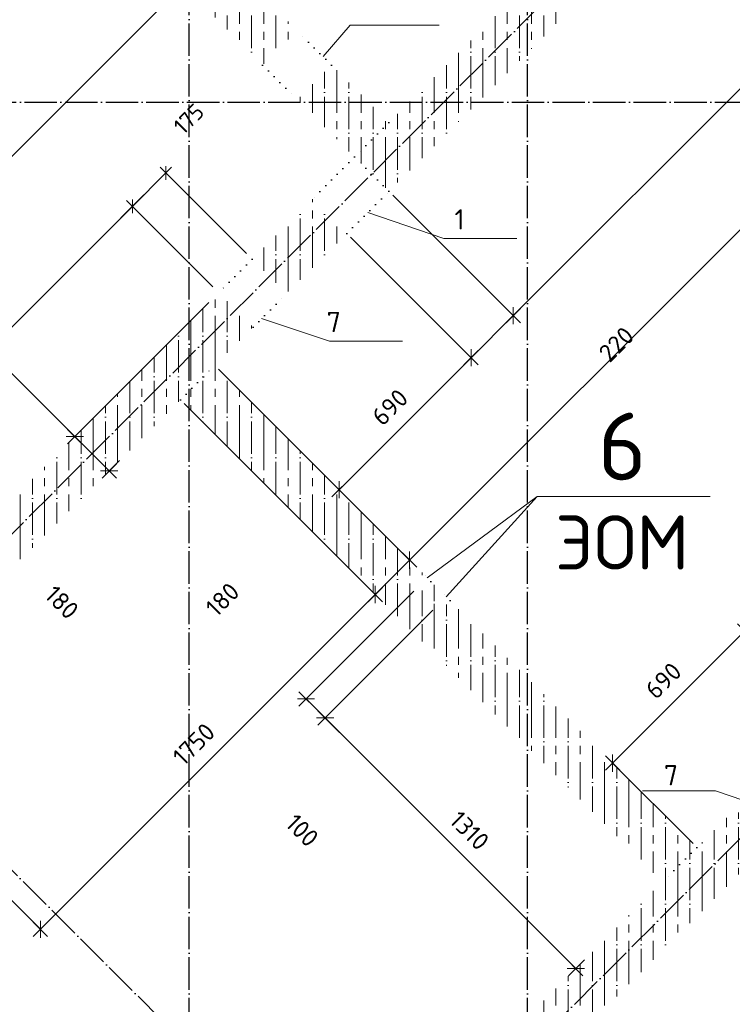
# Model space of a CAD drawing. Header units: millimetres. Extents: x -37663 to 118746, y -2869 to 47508.
# Tile 15 of 54: x 13273 to 15907, y 10565 to 14205. Entities that reach past the tile are written whole.
import ezdxf

# ---------------------------------------------------------------- set-up
doc = ezdxf.new("R2010")
doc.units = ezdxf.units.MM
doc.header["$PDMODE"] = 65
for name, pattern in [('______11', [150, 120, -15, 0, -15]), ('______5', [330, 240, -30, 30, -30]), ('______9', [30, 0, -30])]:
    doc.linetypes.add(name, pattern=pattern)
for name, color, linetype, lineweight in [('Standard', 7, 'Continuous', 25), ('Ограждение_ 2D надпись', 7, 'Continuous', 13), ('Размерная линия_ общее', 7, 'Continuous', 13), ('Размерная линия_ общее_1', 7, 'Continuous', 13), ('Стена_ общее', 7, 'Continuous', 35)]:
    doc.layers.add(name, color=color, linetype=linetype, lineweight=lineweight)
doc.layers.add('Осевая линия_ общее', color=7, linetype='______5', lineweight=13, true_color=0xa0a0a0)
doc.styles.add('ISOCPEUR', font='ISOCPEUR')
doc.dimstyles.new('DIMSTYLE_13', dxfattribs={"dimtxt": 66, "dimasz": 75, "dimexe": 0, "dimexo": 0, "dimgap": 33, "dimtad": 0, "dimdec": 0, "dimrnd": 5, "dimzin": 12, "dimdsep": 46, "dimtxsty": 'ISOCPEUR', "dimblk1": 'ALL_ML_STRICH', "dimblk2": 'ALL_ML_STRICH', "dimsah": 1, "dimcen": 0, "dimclrd": 7, "dimclre": 256, "dimclrt": 7, "dimadec": 0, "dimazin": 0, "dimtfac": 1, "dimtdec": 0, "dimtix": 1, "dimtmove": 2, "dimatfit": 3, "dimfxl": 0, "dimtvp": 1.2, "dimtzin": 0, "dimlwd": 0, "dimlwe": -3, "dimarcsym": 0})
doc.dimstyles.new('DIMSTYLE_14', dxfattribs={"dimtxt": 66, "dimasz": 75, "dimexe": 0, "dimexo": 0, "dimgap": 33, "dimtad": 0, "dimdec": 0, "dimrnd": 5, "dimzin": 12, "dimdsep": 46, "dimtxsty": 'ISOCPEUR', "dimblk1": 'ALL_ML_STRICH', "dimblk2": 'ALL_ML_STRICH', "dimsah": 1, "dimcen": 0, "dimclrd": 7, "dimclre": 256, "dimclrt": 7, "dimadec": 0, "dimazin": 0, "dimtfac": 1, "dimtdec": 0, "dimtix": 1, "dimtmove": 2, "dimatfit": 3, "dimfxl": 0, "dimtzin": 0, "dimlwd": 0, "dimlwe": -3, "dimarcsym": 0})
doc.dimstyles.new('DIMSTYLE_3', dxfattribs={"dimtxt": 66, "dimasz": 75, "dimexe": 0, "dimexo": 0, "dimgap": 33, "dimtad": 2, "dimdec": 0, "dimrnd": 5, "dimzin": 12, "dimdsep": 46, "dimtxsty": 'ISOCPEUR', "dimblk1": 'ALL_ML_STRICH', "dimblk2": 'ALL_ML_STRICH', "dimsah": 1, "dimcen": 0, "dimclrd": 7, "dimclre": 256, "dimclrt": 7, "dimadec": 0, "dimazin": 0, "dimtfac": 1, "dimtdec": 0, "dimtix": 1, "dimtmove": 2, "dimatfit": 3, "dimfxl": 0, "dimtzin": 0, "dimlwd": 0, "dimlwe": -3, "dimarcsym": 0})
doc.dimstyles.new('DIMSTYLE_5', dxfattribs={"dimtxt": 66, "dimasz": 75, "dimexe": 0, "dimexo": 0, "dimgap": 33, "dimtad": 2, "dimdec": 0, "dimrnd": 5, "dimzin": 12, "dimdsep": 46, "dimtxsty": 'ISOCPEUR', "dimblk1": 'ALL_ML_STRICH', "dimblk2": 'ALL_ML_STRICH', "dimsah": 1, "dimcen": 0, "dimclrd": 7, "dimclre": 256, "dimclrt": 7, "dimadec": 0, "dimazin": 0, "dimtfac": 1, "dimtdec": 0, "dimtix": 1, "dimtmove": 2, "dimatfit": 3, "dimfxl": 0, "dimtvp": 1.2, "dimtzin": 0, "dimlwd": 0, "dimlwe": -3, "dimarcsym": 0})
doc.dimstyles.new('DIMSTYLE_6', dxfattribs={"dimtxt": 66, "dimasz": 75, "dimexe": 0, "dimexo": 0, "dimgap": 33, "dimtad": 0, "dimdec": 0, "dimrnd": 5, "dimzin": 12, "dimdsep": 46, "dimtxsty": 'ISOCPEUR', "dimblk1": 'ALL_ML_STRICH', "dimblk2": 'ALL_ML_STRICH', "dimsah": 1, "dimcen": 0, "dimclrd": 7, "dimclre": 256, "dimclrt": 7, "dimadec": 0, "dimazin": 0, "dimtfac": 1, "dimtdec": 0, "dimtix": 1, "dimtmove": 2, "dimatfit": 3, "dimfxl": 0, "dimtvp": 1.2, "dimtzin": 0, "dimlwd": 0, "dimlwe": -3, "dimarcsym": 0})
doc.dimstyles.new('DIMSTYLE_8', dxfattribs={"dimtxt": 60, "dimasz": 60, "dimexe": 0, "dimexo": 0, "dimgap": 30, "dimtad": 2, "dimdec": 0, "dimrnd": 5, "dimzin": 12, "dimdsep": 46, "dimtxsty": 'ISOCPEUR', "dimblk1": 'ALL_ML_STRICH', "dimblk2": 'ALL_ML_STRICH', "dimsah": 1, "dimcen": 0, "dimclrd": 7, "dimclre": 256, "dimclrt": 7, "dimadec": 0, "dimazin": 0, "dimtfac": 1, "dimtdec": 0, "dimtix": 1, "dimtmove": 2, "dimatfit": 3, "dimfxl": 0, "dimtzin": 0, "dimlwd": 0, "dimlwe": -3, "dimarcsym": 0})
pattern_1 = [(90, (0, 0), (-90, 6e-15), [120, -15, 0, -15]), (90, (-45, 6e-15), (-90, 6e-15), [240, -30, 30, -30])]

# ---------------------------------------------------------------- blocks, each defined once
blk = doc.blocks.new('ALL_ML_STRICH')
at = {"color": 0, "linetype": 'ByBlock', "lineweight": -2}
for p, q in [((0, -0.5), (0, 0.5)), ((-1, 0), (0.5, 0)), ((-0.3, -0.3), (0.3, 0.3))]:
    blk.add_line(p, q, dxfattribs=at)
blk = doc.blocks.new('*D169')
at = {"layer": 'DEFPOINTS', "color": 7, "linetype": 'Continuous', "lineweight": 13, "transparency": 33554687}
for p in [(14743.8, 12106.7), (14814.5, 12036), (14331.3, 11694.2)]:
    blk.add_point(p, dxfattribs=at)
at = {"layer": 'Размерная линия_ общее', "color": 253, "linetype": 'Continuous', "lineweight": -2, "true_color": 0xa0a0a0, "transparency": 33554687}
for p, q in [((14729.7, 12092.6), (14331.3, 11694.2)), ((14800.4, 12021.9), (14402, 11623.4))]:
    blk.add_line(p, q, dxfattribs=at)
at = {"layer": 'Размерная линия_ общее', "color": 7, "linetype": 'Continuous', "lineweight": -2, "transparency": 33554687}
blk.add_line((14331.3, 11694.2), (14402, 11623.4), dxfattribs=at)
at = {"layer": 'Размерная линия_ общее', "color": 7, "linetype": 'Continuous', "lineweight": 13, "transparency": 33554687, "xscale": 75, "yscale": 75, "zscale": 75}
for p, rotation in [((14331.3, 11694.2), 134.9999999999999), ((14402, 11623.4), 315)]:
    blk.add_blockref('ALL_ML_STRICH', p, dxfattribs=dict(at, rotation=rotation))
at = {"layer": 'Размерная линия_ общее', "color": 7, "linetype": 'Continuous', "lineweight": 13, "transparency": 33554687, "insert": (14317.2, 11207.7), "char_height": 66, "width": 198, "attachment_point": 5, "rotation": 315, "style": 'ISOCPEUR'}
blk.add_mtext('\\A1;{100}', dxfattribs=at)
blk = doc.blocks.new('*D170')
at = {"layer": 'DEFPOINTS', "color": 7, "linetype": 'Continuous', "lineweight": 13, "transparency": 33554687}
for p in [(14814.5, 12036), (14402, 11623.4), (15374.7, 10743.6)]:
    blk.add_point(p, dxfattribs=at)
at = {"layer": 'Размерная линия_ общее', "color": 253, "linetype": 'Continuous', "lineweight": -2, "true_color": 0xa0a0a0, "transparency": 33554687}
for p, q in [((14800.4, 12021.9), (14402, 11623.4)), ((15360.6, 10729.4), (15328.3, 10697.1))]:
    blk.add_line(p, q, dxfattribs=at)
at = {"layer": 'Размерная линия_ общее', "color": 7, "linetype": 'Continuous', "lineweight": -2, "transparency": 33554687}
blk.add_line((14402, 11623.4), (15328.3, 10697.1), dxfattribs=at)
at = {"layer": 'Размерная линия_ общее', "color": 7, "linetype": 'Continuous', "lineweight": 13, "transparency": 33554687, "xscale": 75, "yscale": 75, "zscale": 75}
for p, rotation in [((14402, 11623.4), 134.9999999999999), ((15328.3, 10697.1), 315)]:
    blk.add_blockref('ALL_ML_STRICH', p, dxfattribs=dict(at, rotation=rotation))
at = {"layer": 'Размерная линия_ общее', "color": 7, "linetype": 'Continuous', "lineweight": 13, "transparency": 33554687, "insert": (14935.5, 11207.3), "char_height": 66, "width": 264, "attachment_point": 5, "rotation": 315, "style": 'ISOCPEUR'}
blk.add_mtext('\\A1;{1310}', dxfattribs=at)
blk = doc.blocks.new('*D192')
at = {"layer": 'DEFPOINTS', "color": 7, "linetype": 'Continuous', "lineweight": 13, "transparency": 33554687}
for p in [(20439.2, 15264.3), (14595.3, 9709.6), (15203, 9101.9)]:
    blk.add_point(p, dxfattribs=at)
at = {"layer": 'Размерная линия_ общее', "color": 253, "linetype": 'Continuous', "lineweight": -2, "true_color": 0xa0a0a0, "transparency": 33554687}
for p, q in [((20453.3, 15250.2), (20902.3, 14801.2)), ((14609.5, 9695.5), (15203, 9101.9))]:
    blk.add_line(p, q, dxfattribs=at)
at = {"layer": 'Размерная линия_ общее', "color": 7, "linetype": 'Continuous', "lineweight": -2, "transparency": 33554687}
blk.add_line((15203, 9101.9), (20902.3, 14801.2), dxfattribs=at)
at = {"layer": 'Размерная линия_ общее', "color": 7, "linetype": 'Continuous', "lineweight": 13, "transparency": 33554687, "xscale": 75, "yscale": 75, "zscale": 75}
for p, rotation in [((20902.3, 14801.2), 44.99999999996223), ((15203, 9101.9), 224.9999999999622)]:
    blk.add_blockref('ALL_ML_STRICH', p, dxfattribs=dict(at, rotation=rotation))
at = {"layer": 'Размерная линия_ общее', "color": 7, "linetype": 'Continuous', "lineweight": 13, "transparency": 33554687, "insert": (17996.3, 12012.6), "char_height": 66, "width": 264, "attachment_point": 5, "rotation": 45, "style": 'ISOCPEUR'}
blk.add_mtext('\\A1;{8060}', dxfattribs=at)
blk = doc.blocks.new('*D195')
at = {"layer": 'DEFPOINTS', "color": 7, "linetype": 'Continuous', "lineweight": 13, "transparency": 33554687}
for p in [(12629.6, 11562.2), (11916.8, 10849.5), (14411.5, 9780.3)]:
    blk.add_point(p, dxfattribs=at)
at = {"layer": 'Размерная линия_ общее', "color": 253, "linetype": 'Continuous', "lineweight": -2, "true_color": 0xa0a0a0, "transparency": 33554687}
for p, q in [((12615.4, 11548.1), (11916.8, 10849.5)), ((14397.3, 9766.2), (13698.7, 9067.6))]:
    blk.add_line(p, q, dxfattribs=at)
at = {"layer": 'Размерная линия_ общее', "color": 7, "linetype": 'Continuous', "lineweight": -2, "transparency": 33554687}
blk.add_line((11916.8, 10849.5), (13698.7, 9067.6), dxfattribs=at)
at = {"layer": 'Размерная линия_ общее', "color": 7, "linetype": 'Continuous', "lineweight": 13, "transparency": 33554687, "xscale": 75, "yscale": 75, "zscale": 75}
for p, rotation in [((11916.8, 10849.5), 134.9999999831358), ((13698.7, 9067.6), 314.9999999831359)]:
    blk.add_blockref('ALL_ML_STRICH', p, dxfattribs=dict(at, rotation=rotation))
at = {"layer": 'Размерная линия_ общее', "color": 7, "linetype": 'Continuous', "lineweight": 13, "transparency": 33554687, "insert": (12868.8, 10014.9), "char_height": 66, "width": 264, "attachment_point": 5, "rotation": 315, "style": 'ISOCPEUR'}
blk.add_mtext('\\A1;{2520}', dxfattribs=at)
blk = doc.blocks.new('*D199')
at = {"layer": 'DEFPOINTS', "color": 7, "linetype": 'Continuous', "lineweight": 13, "transparency": 33554687}
for p in [(13220, 14882.1), (13078.6, 14740.7), (13435.6, 14383.7)]:
    blk.add_point(p, dxfattribs=at)
at = {"layer": 'Размерная линия_ общее', "color": 253, "linetype": 'Continuous', "lineweight": -2, "true_color": 0xa0a0a0, "transparency": 33554687}
for p, q in [((13234.1, 14868), (13577, 14525.1)), ((13092.7, 14726.5), (13435.6, 14383.7))]:
    blk.add_line(p, q, dxfattribs=at)
at = {"layer": 'Размерная линия_ общее', "color": 7, "linetype": 'Continuous', "lineweight": -2, "transparency": 33554687}
blk.add_line((13435.6, 14383.7), (13577, 14525.1), dxfattribs=at)
at = {"layer": 'Размерная линия_ общее', "color": 7, "linetype": 'Continuous', "lineweight": 13, "transparency": 33554687, "xscale": 75, "yscale": 75, "zscale": 75}
for p, rotation in [((13577, 14525.1), 44.99999999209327), ((13435.6, 14383.7), 224.9999999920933)]:
    blk.add_blockref('ALL_ML_STRICH', p, dxfattribs=dict(at, rotation=rotation))
at = {"layer": 'Размерная линия_ общее', "color": 7, "linetype": 'Continuous', "lineweight": 13, "transparency": 33554687, "insert": (13065.6, 14130.8), "char_height": 66, "width": 198, "attachment_point": 5, "rotation": 45, "style": 'ISOCPEUR'}
blk.add_mtext('\\A1;{200}', dxfattribs=at)
blk = doc.blocks.new('*D238')
at = {"layer": 'DEFPOINTS', "color": 7, "linetype": 'Continuous', "lineweight": 13, "transparency": 33554687}
for p in [(13704.4, 14503.8), (11823.5, 12622.9), (11994.9, 12451.4)]:
    blk.add_point(p, dxfattribs=at)
at = {"layer": 'Размерная линия_ общее', "color": 253, "linetype": 'Continuous', "lineweight": -2, "true_color": 0xa0a0a0, "transparency": 33554687}
for p, q in [((13718.5, 14489.7), (13875.9, 14332.3)), ((11837.6, 12608.8), (11994.9, 12451.4))]:
    blk.add_line(p, q, dxfattribs=at)
at = {"layer": 'Размерная линия_ общее', "color": 7, "linetype": 'Continuous', "lineweight": -2, "transparency": 33554687}
blk.add_line((11994.9, 12451.4), (13875.9, 14332.3), dxfattribs=at)
at = {"layer": 'Размерная линия_ общее', "color": 7, "linetype": 'Continuous', "lineweight": 13, "transparency": 33554687, "xscale": 75, "yscale": 75, "zscale": 75}
for p, rotation in [((13875.9, 14332.3), 44.99999999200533), ((11994.9, 12451.4), 224.9999999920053)]:
    blk.add_blockref('ALL_ML_STRICH', p, dxfattribs=dict(at, rotation=rotation))
at = {"layer": 'Размерная линия_ общее', "color": 7, "linetype": 'Continuous', "lineweight": 13, "transparency": 33554687, "insert": (12462.8, 13091.8), "char_height": 66, "width": 264, "attachment_point": 5, "rotation": 45, "style": 'ISOCPEUR'}
blk.add_mtext('\\A1;{2660}', dxfattribs=at)
blk = doc.blocks.new('СЛОЖНЫЙ_ОБЪЕКТ_1')
at = {"layer": 'Осевая линия_ общее', "color": 253, "linetype": '______11', "lineweight": -3, "true_color": 0xa0a0a0, "transparency": 33554687}
for p, q in [((13900, -2590), (13900, 47490)), ((15150, -2590), (15150, 40000)), ((3543.2, 2603.2), (20704.7, 19764.7)), ((5452.4, 694), (22613.9, 17855.5)), ((15387.3, 8917.7), (8924.3, 15380.6)), ((-2770, 13900), (26050, 13900))]:
    blk.add_line(p, q, dxfattribs=at)
blk = doc.blocks.new('*D334')
at = {"layer": 'DEFPOINTS', "color": 7, "linetype": 'Continuous', "lineweight": 13, "transparency": 33554687}
for p in [(13867, 12799.7), (12629.6, 11562.2), (13349.7, 10842.2)]:
    blk.add_point(p, dxfattribs=at)
at = {"layer": 'Размерная линия_ общее', "color": 253, "linetype": 'Continuous', "lineweight": -2, "true_color": 0xa0a0a0, "transparency": 33554687}
for p, q in [((13881.1, 12785.5), (14587.1, 12079.6)), ((12643.7, 11548.1), (13349.7, 10842.2))]:
    blk.add_line(p, q, dxfattribs=at)
at = {"layer": 'Размерная линия_ общее', "color": 7, "linetype": 'Continuous', "lineweight": -2, "transparency": 33554687}
blk.add_line((13349.7, 10842.2), (14587.1, 12079.6), dxfattribs=at)
at = {"layer": 'Размерная линия_ общее', "color": 7, "linetype": 'Continuous', "lineweight": 13, "transparency": 33554687, "xscale": 75, "yscale": 75, "zscale": 75}
for p, rotation in [((14587.1, 12079.6), 44.99999999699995), ((13349.7, 10842.2), 224.9999999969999)]:
    blk.add_blockref('ALL_ML_STRICH', p, dxfattribs=dict(at, rotation=rotation))
at = {"layer": 'Размерная линия_ общее', "color": 7, "linetype": 'Continuous', "lineweight": 13, "transparency": 33554687, "insert": (13916.7, 11526.6), "char_height": 66, "width": 264, "attachment_point": 5, "rotation": 45, "style": 'ISOCPEUR'}
blk.add_mtext('\\A1;{1750}', dxfattribs=at)
blk = doc.blocks.new('*D335')
at = {"layer": 'DEFPOINTS', "color": 7, "linetype": 'Continuous', "lineweight": 13, "transparency": 33554687}
for p in [(13994.3, 12927), (13867, 12799.7), (14587.1, 12079.6)]:
    blk.add_point(p, dxfattribs=at)
at = {"layer": 'Размерная линия_ общее', "color": 253, "linetype": 'Continuous', "lineweight": -2, "true_color": 0xa0a0a0, "transparency": 33554687}
for p, q in [((14008.4, 12912.8), (14714.4, 12206.9)), ((13881.1, 12785.5), (14587.1, 12079.6))]:
    blk.add_line(p, q, dxfattribs=at)
at = {"layer": 'Размерная линия_ общее', "color": 7, "linetype": 'Continuous', "lineweight": -2, "transparency": 33554687}
blk.add_line((14587.1, 12079.6), (14714.4, 12206.9), dxfattribs=at)
at = {"layer": 'Размерная линия_ общее', "color": 7, "linetype": 'Continuous', "lineweight": 13, "transparency": 33554687, "xscale": 75, "yscale": 75, "zscale": 75}
for p, rotation in [((14714.4, 12206.9), 44.99999999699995), ((14587.1, 12079.6), 224.9999999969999)]:
    blk.add_blockref('ALL_ML_STRICH', p, dxfattribs=dict(at, rotation=rotation))
at = {"layer": 'Размерная линия_ общее', "color": 7, "linetype": 'Continuous', "lineweight": 13, "transparency": 33554687, "insert": (14022.6, 12061.5), "char_height": 66, "width": 198, "attachment_point": 5, "rotation": 45, "style": 'ISOCPEUR'}
blk.add_mtext('\\A1;{180}', dxfattribs=at)
blk = doc.blocks.new('*D336')
at = {"layer": 'DEFPOINTS', "color": 7, "linetype": 'Continuous', "lineweight": 13, "transparency": 33554687}
for p in [(18385.4, 17318.1), (13994.3, 12927), (14714.4, 12206.9)]:
    blk.add_point(p, dxfattribs=at)
at = {"layer": 'Размерная линия_ общее', "color": 253, "linetype": 'Continuous', "lineweight": -2, "true_color": 0xa0a0a0, "transparency": 33554687}
for p, q in [((18399.6, 17304), (19105.5, 16598)), ((14008.4, 12912.8), (14714.4, 12206.9))]:
    blk.add_line(p, q, dxfattribs=at)
at = {"layer": 'Размерная линия_ общее', "color": 7, "linetype": 'Continuous', "lineweight": -2, "transparency": 33554687}
blk.add_line((14714.4, 12206.9), (19105.5, 16598), dxfattribs=at)
at = {"layer": 'Размерная линия_ общее', "color": 7, "linetype": 'Continuous', "lineweight": 13, "transparency": 33554687, "xscale": 75, "yscale": 75, "zscale": 75}
for p, rotation in [((19105.5, 16598), 44.99999999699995), ((14714.4, 12206.9), 224.9999999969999)]:
    blk.add_blockref('ALL_ML_STRICH', p, dxfattribs=dict(at, rotation=rotation))
at = {"layer": 'Размерная линия_ общее', "color": 7, "linetype": 'Continuous', "lineweight": 13, "transparency": 33554687, "insert": (16858.3, 14468.1), "char_height": 66, "width": 264, "attachment_point": 5, "rotation": 45, "style": 'ISOCPEUR'}
blk.add_mtext('\\A1;{6210}', dxfattribs=at)
blk = doc.blocks.new('*D338')
at = {"layer": 'DEFPOINTS', "color": 7, "linetype": 'Continuous', "lineweight": 13, "transparency": 33554687}
for p in [(16264.1, 11633), (15464.6, 11456.7), (15776.2, 11145.1)]:
    blk.add_point(p, dxfattribs=at)
at = {"layer": 'Размерная линия_ общее', "color": 7, "linetype": 'Continuous', "lineweight": -2, "transparency": 33554687}
blk.add_line((15464.6, 11456.7), (15952.5, 11944.6), dxfattribs=at)
at = {"layer": 'Размерная линия_ общее', "color": 253, "linetype": 'Continuous', "lineweight": -2, "true_color": 0xa0a0a0, "transparency": 33554687}
for p, q in [((16250, 11647.1), (15952.5, 11944.6)), ((15762.1, 11159.2), (15464.6, 11456.7))]:
    blk.add_line(p, q, dxfattribs=at)
at = {"layer": 'Размерная линия_ общее', "color": 7, "linetype": 'Continuous', "lineweight": 13, "transparency": 33554687, "xscale": 75, "yscale": 75, "zscale": 75}
for p, rotation in [((15952.5, 11944.6), 44.9999999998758), ((15464.6, 11456.7), 224.9999999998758)]:
    blk.add_blockref('ALL_ML_STRICH', p, dxfattribs=dict(at, rotation=rotation))
at = {"layer": 'Размерная линия_ общее', "color": 7, "linetype": 'Continuous', "lineweight": 13, "transparency": 33554687, "insert": (15652.2, 11761.7), "char_height": 66, "width": 198, "attachment_point": 5, "rotation": 45, "style": 'ISOCPEUR'}
blk.add_mtext('\\A1;{690}', dxfattribs=at)
blk = doc.blocks.new('*D342')
at = {"layer": 'DEFPOINTS', "color": 7, "linetype": 'Continuous', "lineweight": 13, "transparency": 33554687}
for p in [(14482.2, 13414.9), (13994.3, 12927), (14453.8, 12467.4)]:
    blk.add_point(p, dxfattribs=at)
at = {"layer": 'Размерная линия_ общее', "color": 253, "linetype": 'Continuous', "lineweight": -2, "true_color": 0xa0a0a0, "transparency": 33554687}
for p, q in [((14496.3, 13400.7), (14941.7, 12955.3)), ((14008.4, 12912.8), (14453.8, 12467.4))]:
    blk.add_line(p, q, dxfattribs=at)
at = {"layer": 'Размерная линия_ общее', "color": 7, "linetype": 'Continuous', "lineweight": -2, "transparency": 33554687}
blk.add_line((14453.8, 12467.4), (14941.7, 12955.3), dxfattribs=at)
at = {"layer": 'Размерная линия_ общее', "color": 7, "linetype": 'Continuous', "lineweight": 13, "transparency": 33554687, "xscale": 75, "yscale": 75, "zscale": 75}
for p, rotation in [((14941.7, 12955.3), 45.00000000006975), ((14453.8, 12467.4), 225.0000000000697)]:
    blk.add_blockref('ALL_ML_STRICH', p, dxfattribs=dict(at, rotation=rotation))
at = {"layer": 'Размерная линия_ общее', "color": 7, "linetype": 'Continuous', "lineweight": 13, "transparency": 33554687, "insert": (14641.4, 12772.4), "char_height": 66, "width": 198, "attachment_point": 5, "rotation": 45, "style": 'ISOCPEUR'}
blk.add_mtext('\\A1;{690}', dxfattribs=at)
blk = doc.blocks.new('*D343')
at = {"layer": 'DEFPOINTS', "color": 7, "linetype": 'Continuous', "lineweight": 13, "transparency": 33554687}
for p in [(14637.8, 13570.4), (14482.2, 13414.9), (14941.7, 12955.3)]:
    blk.add_point(p, dxfattribs=at)
at = {"layer": 'Размерная линия_ общее', "color": 253, "linetype": 'Continuous', "lineweight": -2, "true_color": 0xa0a0a0, "transparency": 33554687}
for p, q in [((14651.9, 13556.3), (15097.3, 13110.9)), ((14496.3, 13400.7), (14941.7, 12955.3))]:
    blk.add_line(p, q, dxfattribs=at)
at = {"layer": 'Размерная линия_ общее', "color": 7, "linetype": 'Continuous', "lineweight": -2, "transparency": 33554687}
blk.add_line((14941.7, 12955.3), (15097.3, 13110.9), dxfattribs=at)
at = {"layer": 'Размерная линия_ общее', "color": 7, "linetype": 'Continuous', "lineweight": 13, "transparency": 33554687, "xscale": 75, "yscale": 75, "zscale": 75}
for p, rotation in [((15097.3, 13110.9), 45.00000000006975), ((14941.7, 12955.3), 225.0000000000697)]:
    blk.add_blockref('ALL_ML_STRICH', p, dxfattribs=dict(at, rotation=rotation))
at = {"layer": 'Размерная линия_ общее', "color": 7, "linetype": 'Continuous', "lineweight": 13, "transparency": 33554687, "insert": (15478.4, 13004.9), "char_height": 66, "width": 198, "attachment_point": 5, "rotation": 45, "style": 'ISOCPEUR'}
blk.add_mtext('\\A1;{220}', dxfattribs=at)
blk = doc.blocks.new('*D344')
at = {"layer": 'DEFPOINTS', "color": 7, "linetype": 'Continuous', "lineweight": 13, "transparency": 33554687}
for p in [(16854.5, 15787.2), (14637.8, 13570.4), (15097.3, 13110.9)]:
    blk.add_point(p, dxfattribs=at)
at = {"layer": 'Размерная линия_ общее', "color": 253, "linetype": 'Continuous', "lineweight": -2, "true_color": 0xa0a0a0, "transparency": 33554687}
for p, q in [((16868.7, 15773.1), (17314.1, 15327.7)), ((14651.9, 13556.3), (15097.3, 13110.9))]:
    blk.add_line(p, q, dxfattribs=at)
at = {"layer": 'Размерная линия_ общее', "color": 7, "linetype": 'Continuous', "lineweight": -2, "transparency": 33554687}
blk.add_line((15097.3, 13110.9), (17314.1, 15327.7), dxfattribs=at)
at = {"layer": 'Размерная линия_ общее', "color": 7, "linetype": 'Continuous', "lineweight": 13, "transparency": 33554687, "xscale": 75, "yscale": 75, "zscale": 75}
for p, rotation in [((17314.1, 15327.7), 45.00000000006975), ((15097.3, 13110.9), 225.0000000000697)]:
    blk.add_blockref('ALL_ML_STRICH', p, dxfattribs=dict(at, rotation=rotation))
at = {"layer": 'Размерная линия_ общее', "color": 7, "linetype": 'Continuous', "lineweight": 13, "transparency": 33554687, "insert": (16154, 14285), "char_height": 66, "width": 264, "attachment_point": 5, "rotation": 45, "style": 'ISOCPEUR'}
blk.add_mtext('\\A1;{3135}', dxfattribs=at)
blk = doc.blocks.new('*D347')
at = {"layer": 'DEFPOINTS', "color": 7, "linetype": 'Continuous', "lineweight": 13, "transparency": 33554687}
for p in [(12534.1, 14196.2), (12239.1, 13901.2), (13986.8, 13174.1)]:
    blk.add_point(p, dxfattribs=at)
at = {"layer": 'Размерная линия_ общее', "color": 253, "linetype": 'Continuous', "lineweight": -2, "true_color": 0xa0a0a0, "transparency": 33554687}
for p, q in [((12520, 14182.1), (12239.1, 13901.2)), ((13972.7, 13159.9), (13476.5, 12663.7))]:
    blk.add_line(p, q, dxfattribs=at)
at = {"layer": 'Размерная линия_ общее', "color": 7, "linetype": 'Continuous', "lineweight": -2, "transparency": 33554687}
blk.add_line((12239.1, 13901.2), (13476.5, 12663.7), dxfattribs=at)
at = {"layer": 'Размерная линия_ общее', "color": 7, "linetype": 'Continuous', "lineweight": 13, "transparency": 33554687, "xscale": 75, "yscale": 75, "zscale": 75}
for p, rotation in [((12239.1, 13901.2), 135.0000000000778), ((13476.5, 12663.7), 315.0000000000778)]:
    blk.add_blockref('ALL_ML_STRICH', p, dxfattribs=dict(at, rotation=rotation))
at = {"layer": 'Размерная линия_ общее', "color": 7, "linetype": 'Continuous', "lineweight": 13, "transparency": 33554687, "insert": (12640.6, 13617), "char_height": 66, "width": 264, "attachment_point": 5, "rotation": 315, "style": 'ISOCPEUR'}
blk.add_mtext('\\A1;{1750}', dxfattribs=at)
blk = doc.blocks.new('*D348')
at = {"layer": 'DEFPOINTS', "color": 7, "linetype": 'Continuous', "lineweight": 13, "transparency": 33554687}
for p in [(13986.8, 13174.1), (13476.5, 12663.7), (13628.3, 12561)]:
    blk.add_point(p, dxfattribs=at)
at = {"layer": 'Размерная линия_ общее', "color": 253, "linetype": 'Continuous', "lineweight": -2, "true_color": 0xa0a0a0, "transparency": 33554687}
for p, q in [((13972.7, 13159.9), (13476.5, 12663.7)), ((13642.4, 12575.1), (13603.8, 12536.5))]:
    blk.add_line(p, q, dxfattribs=at)
at = {"layer": 'Размерная линия_ общее', "color": 7, "linetype": 'Continuous', "lineweight": -2, "transparency": 33554687}
blk.add_line((13476.5, 12663.7), (13603.8, 12536.5), dxfattribs=at)
at = {"layer": 'Размерная линия_ общее', "color": 7, "linetype": 'Continuous', "lineweight": 13, "transparency": 33554687, "xscale": 75, "yscale": 75, "zscale": 75}
for p, rotation in [((13476.5, 12663.7), 135.0000000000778), ((13603.8, 12536.5), 315.0000000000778)]:
    blk.add_blockref('ALL_ML_STRICH', p, dxfattribs=dict(at, rotation=rotation))
at = {"layer": 'Размерная линия_ общее', "color": 7, "linetype": 'Continuous', "lineweight": 13, "transparency": 33554687, "insert": (13428.8, 12050.9), "char_height": 66, "width": 198, "attachment_point": 5, "rotation": 315, "style": 'ISOCPEUR'}
blk.add_mtext('\\A1;{180}', dxfattribs=at)
blk = doc.blocks.new('*D362')
at = {"layer": 'DEFPOINTS', "color": 7, "linetype": 'Continuous', "lineweight": 13, "transparency": 33554687}
for p in [(16044.9, 11159.2), (16322.1, 10881.9), (14538.8, 9653.1)]:
    blk.add_point(p, dxfattribs=at)
at = {"layer": 'Размерная линия_ общее_1', "color": 253, "linetype": 'Continuous', "lineweight": -2, "true_color": 0xa0a0a0, "transparency": 33554687}
for p, q in [((16066.1, 11138), (16322.1, 10881.9)), ((14560, 9631.8), (14816, 9375.8))]:
    blk.add_line(p, q, dxfattribs=at)
at = {"layer": 'Размерная линия_ общее_1', "color": 7, "linetype": 'Continuous', "lineweight": -2, "transparency": 33554687}
blk.add_line((16322.1, 10881.9), (14816, 9375.8), dxfattribs=at)
at = {"layer": 'Размерная линия_ общее_1', "color": 7, "linetype": 'Continuous', "lineweight": 13, "transparency": 33554687, "xscale": 60, "yscale": 60, "zscale": 60}
for p, rotation in [((16322.1, 10881.9), 45.00000001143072), ((14816, 9375.8), 225.0000000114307)]:
    blk.add_blockref('ALL_ML_STRICH', p, dxfattribs=dict(at, rotation=rotation))
at = {"layer": 'Размерная линия_ общее_1', "color": 7, "linetype": 'Continuous', "lineweight": 13, "transparency": 33554687, "insert": (15518.9, 10191.8), "char_height": 60, "width": 240, "attachment_point": 5, "rotation": 45, "style": 'ISOCPEUR'}
blk.add_mtext('\\A1;{2130}', dxfattribs=at)
blk = doc.blocks.new('*D363')
at = {"layer": 'DEFPOINTS', "color": 7, "linetype": 'Continuous', "lineweight": 13, "transparency": 33554687}
for p in [(13813.1, 13638.5), (14132.2, 13319.4), (14008.4, 13195.7)]:
    blk.add_point(p, dxfattribs=at)
at = {"layer": 'Размерная линия_ общее_1', "color": 7, "linetype": 'Continuous', "lineweight": -2, "transparency": 33554687}
blk.add_line((13813.1, 13638.5), (13689.4, 13514.7), dxfattribs=at)
at = {"layer": 'Размерная линия_ общее_1', "color": 253, "linetype": 'Continuous', "lineweight": -2, "true_color": 0xa0a0a0, "transparency": 33554687}
for p, q in [((14111, 13340.6), (13813.1, 13638.5)), ((13987.2, 13216.9), (13689.4, 13514.7))]:
    blk.add_line(p, q, dxfattribs=at)
at = {"layer": 'Размерная линия_ общее_1', "color": 7, "linetype": 'Continuous', "lineweight": 13, "transparency": 33554687, "xscale": 59.99999999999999, "yscale": 60, "zscale": 60}
for p, rotation in [((13813.1, 13638.5), 45.00000000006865), ((13689.4, 13514.7), 225.0000000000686)]:
    blk.add_blockref('ALL_ML_STRICH', p, dxfattribs=dict(at, rotation=rotation))
at = {"layer": 'Размерная линия_ общее_1', "color": 7, "linetype": 'Continuous', "lineweight": 13, "transparency": 33554687, "insert": (13898.1, 13838.3), "char_height": 60, "width": 180, "attachment_point": 5, "rotation": 45, "style": 'ISOCPEUR'}
blk.add_mtext('\\A1;{175}', dxfattribs=at)
blk = doc.blocks.new('*D364')
at = {"layer": 'DEFPOINTS', "color": 7, "linetype": 'Continuous', "lineweight": 13, "transparency": 33554687}
for p in [(13689.4, 13514.7), (14008.4, 13195.7), (12629.6, 11816.8)]:
    blk.add_point(p, dxfattribs=at)
at = {"layer": 'Размерная линия_ общее_1', "color": 7, "linetype": 'Continuous', "lineweight": -2, "transparency": 33554687}
blk.add_line((13689.4, 13514.7), (12310.5, 12135.9), dxfattribs=at)
at = {"layer": 'Размерная линия_ общее_1', "color": 253, "linetype": 'Continuous', "lineweight": -2, "true_color": 0xa0a0a0, "transparency": 33554687}
for p, q in [((13987.2, 13216.9), (13689.4, 13514.7)), ((12608.4, 11838), (12310.5, 12135.9))]:
    blk.add_line(p, q, dxfattribs=at)
at = {"layer": 'Размерная линия_ общее_1', "color": 7, "linetype": 'Continuous', "lineweight": 13, "transparency": 33554687, "xscale": 59.99999999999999, "yscale": 60, "zscale": 60}
for p, rotation in [((13689.4, 13514.7), 45.00000000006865), ((12310.5, 12135.9), 225.0000000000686)]:
    blk.add_blockref('ALL_ML_STRICH', p, dxfattribs=dict(at, rotation=rotation))
at = {"layer": 'Размерная линия_ общее_1', "color": 7, "linetype": 'Continuous', "lineweight": 13, "transparency": 33554687, "insert": (12949.7, 12888.2), "char_height": 60, "width": 240, "attachment_point": 5, "rotation": 45, "style": 'ISOCPEUR'}
blk.add_mtext('\\A1;{1950}', dxfattribs=at)

msp = doc.modelspace()

# ---------------------------------------------------------------- hatches: boundary and pattern name
at = {"layer": 'Стена_ общее', "linetype": 'Continuous', "lineweight": 18, "transparency": 33554687}
h = msp.add_hatch(dxfattribs=at)
h.set_pattern_fill('__________541', scale=30, style=0, pattern_type=2)
h.set_pattern_definition(pattern_1)
h.paths.add_polyline_path([(15769.1, 14956.4), (14510.5, 13697.7), (14637.8, 13570.4), (15896.4, 14829.1)], flags=0)
h = msp.add_hatch(dxfattribs=at)
h.set_pattern_fill('__________541', scale=30, style=0, pattern_type=2)
h.set_pattern_definition(pattern_1)
h.paths.add_polyline_path([(14298.3, 14164.4), (13739.7, 14723), (13612.4, 14595.7), (14171.1, 14037.1)], flags=0)
h = msp.add_hatch(dxfattribs=at)
h.set_pattern_fill('__________541', scale=30, style=0, pattern_type=2)
h.set_pattern_definition(pattern_1)
h.paths.add_polyline_path([(14637.8, 13825), (14425.6, 14037.1), (14298.3, 13909.8), (14510.5, 13697.7)], flags=0)
h = msp.add_hatch(dxfattribs=at)
h.set_pattern_fill('__________541', scale=30, style=0, pattern_type=2)
h.set_pattern_definition(pattern_1)
h.paths.add_polyline_path([(14354.9, 13542.1), (14132.2, 13319.4), (14259.5, 13192.1), (14482.2, 13414.9)], flags=0)
h = msp.add_hatch(dxfattribs=at)
h.set_pattern_fill('__________541', scale=30, style=0, pattern_type=2)
h.set_pattern_definition(pattern_1)
h.paths.add_polyline_path([(14008.4, 13195.7), (12502.3, 11689.5), (12629.6, 11562.2), (14135.7, 13068.4)], flags=0)
h = msp.add_hatch(dxfattribs=at)
h.set_pattern_fill('__________541', scale=30, style=0, pattern_type=2)
h.set_pattern_definition(pattern_1)
h.paths.add_polyline_path([(15776.2, 11145.1), (14864, 12057.2), (14828.7, 12021.9), (14800.4, 12050.2), (14835.7, 12085.5), (14793.3, 12127.9), (14758, 12092.6), (14729.7, 12120.9), (14765, 12156.2), (13994.3, 12927), (13867, 12799.7), (15648.9, 11017.8)], flags=0)
h = msp.add_hatch(dxfattribs=at)
h.set_pattern_fill('__________541', scale=30, style=0, pattern_type=2)
h.set_pattern_definition(pattern_1)
h.paths.add_polyline_path([(15917.6, 11286.5), (14411.5, 9780.3), (14538.8, 9653.1), (16044.9, 11159.2)], flags=0)

# ---------------------------------------------------------------- linework, layer by layer
at = {"layer": 'Ограждение_ 2D надпись', "color": 7, "linetype": 'Continuous', "lineweight": 13, "transparency": 33554687}
msp.add_line((14779.2, 12142.1), (15185.2, 12442.3), dxfattribs=at)
for points in [[(14394.3, 14068.4), (14494.1, 14184), (14824.1, 14184)], [(14849.9, 12071.4), (15185.2, 12442.3), (15825.2, 12442.3)]]:
    msp.add_lwpolyline(points, dxfattribs=at)
at = {"layer": 'Осевая линия_ общее', "color": 7, "linetype": 'Continuous', "lineweight": 13, "transparency": 33554687}
for points in [[(14560, 13492.6), (14840.3, 13395.8), (15110.3, 13395.8)], [(14167.2, 13099.8), (14417.9, 13016.3), (14687.9, 13016.3)], [(15950, 11318.9), (15845.4, 11353.7), (15575.4, 11353.7)]]:
    msp.add_lwpolyline(points, dxfattribs=at)
at = {"layer": 'Стена_ общее', "color": 7, "linetype": '______9', "lineweight": -3, "transparency": 33554687}
for p, q in [((14425.6, 14037.1), (14298.3, 14164.4)), ((14425.6, 14037.1), (14298.3, 14164.4)), ((14171.1, 14037.1), (14298.3, 13909.8)), ((14171.1, 14037.1), (14298.3, 13909.8)), ((14637.8, 13825), (14510.5, 13697.7)), ((14510.5, 13697.7), (14354.9, 13542.1)), ((14510.5, 13697.7), (14354.9, 13542.1)), ((14637.8, 13570.4), (14510.5, 13697.7)), ((14482.2, 13414.9), (14637.8, 13570.4)), ((14482.2, 13414.9), (14637.8, 13570.4)), ((14132.2, 13319.4), (14008.4, 13195.7)), ((14132.2, 13319.4), (14008.4, 13195.7)), ((14135.7, 13068.4), (14259.5, 13192.1)), ((14135.7, 13068.4), (14259.5, 13192.1)), ((13867, 12799.7), (13994.3, 12927)), ((14793.3, 12127.9), (14765, 12156.2)), ((14864, 12057.2), (14835.7, 12085.5)), ((15776.2, 11145.1), (15648.9, 11017.8))]:
    msp.add_line(p, q, dxfattribs=at)

# ---------------------------------------------------------------- block references
at = {"layer": 'Осевая линия_ общее', "color": 253, "linetype": '______11', "lineweight": -3, "true_color": 0xa0a0a0, "transparency": 33554687}
msp.add_blockref('СЛОЖНЫЙ_ОБЪЕКТ_1', (0, 0), dxfattribs=at)

# ---------------------------------------------------------------- texts
at = {"layer": 'Standard', "color": 7, "linetype": 'Continuous', "lineweight": 25, "transparency": 33554687, "char_height": 75, "attachment_point": 7, "style": 'ISOCPEUR'}
for s, insert, width in [('\\A1;{\\fISOCPEUR|i0|b0;\\H75.000000;\\W1.000000;\\C7;1}\\P', (14880.1, 13429.2), 58.333), ('\\A1;{\\fISOCPEUR|i0|b0;\\H75.000000;\\W1.000000;\\C7;7}\\P', (14407.7, 13049.8), 81.667), ('\\A1;{\\fISOCPEUR|i0|b0;\\H75.000000;\\W1.000000;\\C7;7}\\P', (15654.2, 11374.4), 81.667)]:
    msp.add_mtext(s, dxfattribs=dict(at, insert=insert, width=width))
at = {"layer": 'Ограждение_ 2D надпись', "color": 7, "linetype": 'Continuous', "lineweight": 13, "transparency": 33554687, "style": 'ISOCPEUR'}
for s, insert, char_height, width, attachment_point in [('\\A1;{\\fISOCPEUR|i0|b0;\\H250.000000;\\W1.000000;\\C7;6}\\P', (15500.2, 12502.3), 75, 272.222, 8), ('\\A1;{\\fISOCPEUR|i0|b0;\\H200.000000;\\W1.000000;\\C7;ЭОМ}\\P', (15500.2, 12372.3), 60, 592.593, 2)]:
    msp.add_mtext(s, dxfattribs=dict(at, insert=insert, char_height=char_height, width=width, attachment_point=attachment_point))

# ---------------------------------------------------------------- dimensions: what is measured, and where the dimension line sits
at = {"layer": 'Размерная линия_ общее', "color": 7, "linetype": 'Continuous', "lineweight": 13, "transparency": 33554687}
for base, p1, p2, angle, dimstyle, picture, middle in [((19105.5, 16598), (14008.4, 12912.8), (18399.6, 17304), 45, 'DIMSTYLE_3', '*D336', (16858.3, 14468.1)), ((17314.1, 15327.7), (14651.9, 13556.3), (16868.7, 15773.1), 45, 'DIMSTYLE_3', '*D344', (16154, 14285)), ((20902.3, 14801.2), (14609.5, 9695.5), (20453.3, 15250.2), 45, 'DIMSTYLE_3', '*D192', (17996.3, 12012.6)), ((13577, 14525.1), (13092.7, 14726.5), (13234.1, 14868), 45, 'DIMSTYLE_3', '*D199', (13065.6, 14130.8)), ((13875.9, 14332.3), (11837.6, 12608.8), (13718.5, 14489.7), 45, 'DIMSTYLE_3', '*D238', (12462.8, 13091.8)), ((13476.5, 12663.7), (12520, 14182.1), (13972.7, 13159.9), 315, 'DIMSTYLE_3', '*D347', (12640.6, 13617)), ((15097.3, 13110.9), (14496.3, 13400.7), (14651.9, 13556.3), 45, 'DIMSTYLE_14', '*D343', (15478.4, 13004.9)), ((14941.7, 12955.3), (14008.4, 12912.8), (14496.3, 13400.7), 45, 'DIMSTYLE_3', '*D342', (14641.4, 12772.4)), ((13603.8, 12536.5), (13972.7, 13159.9), (13642.4, 12575.1), 315, 'DIMSTYLE_13', '*D348', (13428.8, 12050.9)), ((14714.4, 12206.9), (13881.1, 12785.5), (14008.4, 12912.8), 45, 'DIMSTYLE_5', '*D335', (14022.6, 12061.5)), ((14587.1, 12079.6), (12643.7, 11548.1), (13881.1, 12785.5), 45, 'DIMSTYLE_3', '*D334', (13916.7, 11526.6)), ((14402, 11623.4), (14729.7, 12092.6), (14800.4, 12021.9), 315, 'DIMSTYLE_6', '*D169', (14317.2, 11207.7)), ((15328.3, 10697.1), (14800.4, 12021.9), (15360.6, 10729.4), 315, 'DIMSTYLE_3', '*D170', (14935.5, 11207.3)), ((15952.5, 11944.6), (15762.1, 11159.2), (16250, 11647.1), 45, 'DIMSTYLE_3', '*D338', (15652.2, 11761.7)), ((13698.7, 9067.6), (12615.4, 11548.1), (14397.3, 9766.2), 315, 'DIMSTYLE_3', '*D195', (12868.8, 10014.9))]:
    dim = msp.add_linear_dim(base=base, p1=p1, p2=p2, angle=angle, dimstyle=dimstyle, override={"dimpost": '<>', "dimclrd": 7, "dimclre": 253, "dimclrt": 7, "dimlwd": 0, "dimlwe": 65533}, dxfattribs=at)
    dim.commit()
    dim.dimension.update_dxf_attribs({"geometry": picture, "text_midpoint": middle, "dimtype": 160})
at = {"layer": 'Размерная линия_ общее_1', "color": 7, "linetype": 'Continuous', "lineweight": 13, "transparency": 33554687}
for base, p1, p2, picture, middle in [((13689.4, 13514.7), (14111, 13340.6), (13987.2, 13216.9), '*D363', (13898.1, 13838.3)), ((12310.5, 12135.9), (13987.2, 13216.9), (12608.4, 11838), '*D364', (12949.7, 12888.2)), ((14816, 9375.8), (16066.1, 11138), (14560, 9631.8), '*D362', (15518.9, 10191.8))]:
    dim = msp.add_linear_dim(base=base, p1=p1, p2=p2, angle=225, dimstyle='DIMSTYLE_8', override={"dimpost": '<>', "dimclrd": 7, "dimclre": 253, "dimclrt": 7, "dimlwd": 0, "dimlwe": 65533}, dxfattribs=at)
    dim.commit()
    dim.dimension.update_dxf_attribs({"geometry": picture, "text_midpoint": middle, "dimtype": 160})

doc.saveas('drawing.dxf')
